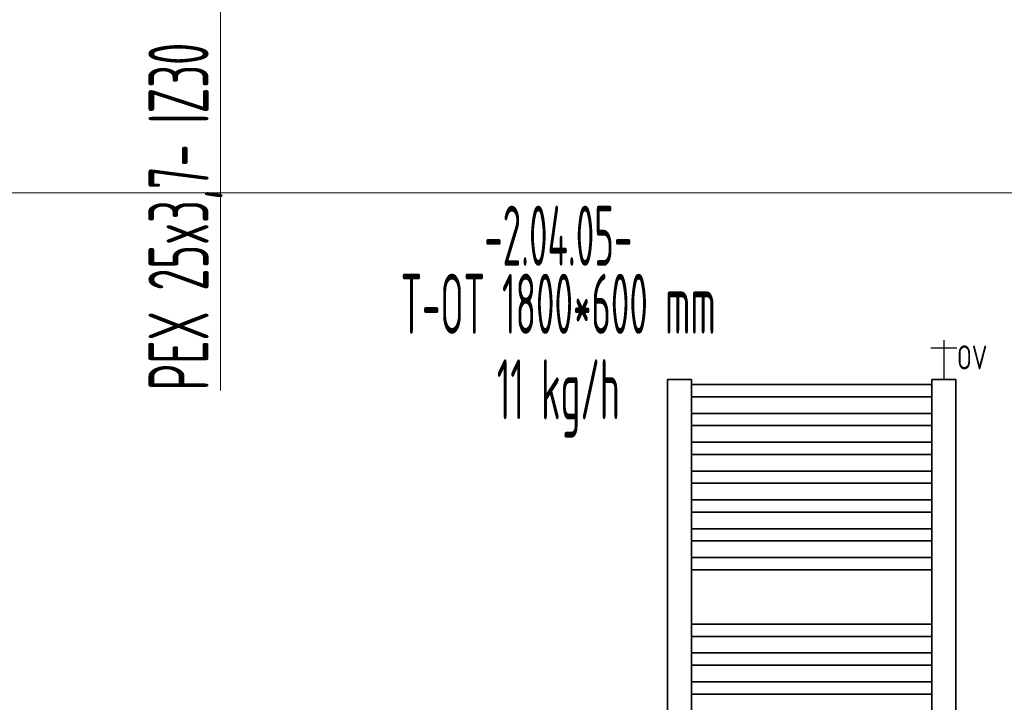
# Model space of a CAD drawing. Header units: millimetres. Extents: x 1279 to 58476, y -6899 to 74987.
# Tile 116 of 157: x 30302 to 32350, y -2389 to -969. Entities that reach past the tile are written whole.
import ezdxf
from ezdxf.enums import TextEntityAlignment as Align

# ---------------------------------------------------------------- set-up
doc = ezdxf.new("R2010")
doc.units = ezdxf.units.MM
doc.linetypes.add('phl_thick', pattern=[0])
doc.linetypes.add('VERDECKT', pattern=[9.525, 6.35, -3.175])
for name, color, linetype, lineweight in [('JS_VYT_POPIS - OBECNĚ', 7, 'Continuous', 5), ('UT_KOTY - DIMENZE', 7, 'Continuous', 5), ('UT_SCHÉMA_POPIS', 7, 'VERDECKT', 5), ('UT_SCHÉMA_SYMBOLY', 7, 'Continuous', 25), ('UT_ZAŘÍZENÍ - OT', 3, 'Continuous', 35), ('VZT_50 POPIS - OBECNE', 7, 'Continuous', 5)]:
    doc.layers.add(name, color=color, linetype=linetype, lineweight=lineweight)
doc.styles.add('ISO 2.5', font='isocp.shx', dxfattribs={"width": 0.8, "height": 2.5})
doc.styles.add('ISOCP 2.5', font='isocp.shx', dxfattribs={"width": 0.6, "height": 2.5})
doc.styles.add('VZT_POPIS', font='isocp.shx', dxfattribs={"width": 0.6, "height": 125})

msp = doc.modelspace()

# ---------------------------------------------------------------- linework, layer by layer
at = {"layer": 'UT_KOTY - DIMENZE'}
for points in [[(30720.1, -688.9), (30720.1, -968.7)], [(30720.1, -784.8), (30720.1, -968.7)], [(30720.1, -1740), (30720.1, -968.7)]]:
    msp.add_lwpolyline(points, dxfattribs=at)
at = {"layer": 'UT_SCHÉMA_SYMBOLY'}
for p, q in [((32224.4, -1635.6), (32224.4, -1717.5)), ((32197.4, -1651.6), (32251.4, -1651.6))]:
    msp.add_line(p, q, dxfattribs=at)
at = {"layer": 'UT_ZAŘÍZENÍ - OT', "linetype": 'Continuous'}
for p, q in [((31699.4, -1717.5), (31649.4, -1717.5)), ((31649.4, -1717.5), (31649.4, -3537.5)), ((31699.4, -3537.5), (31699.4, -1717.5)), ((32249.4, -1717.5), (32199.4, -1717.5)), ((32199.4, -1717.5), (32199.4, -3537.5)), ((32249.4, -3537.5), (32249.4, -1717.5)), ((31699.4, -1727.8), (32199.4, -1727.8)), ((31699.4, -1727.8), (32199.4, -1727.8)), ((31699.4, -1727.8), (32199.4, -1727.8)), ((31699.4, -1727.8), (32199.4, -1727.8)), ((31699.4, -1727.8), (32199.4, -1727.8)), ((31699.4, -1727.8), (32199.4, -1727.8)), ((31699.4, -1727.8), (32199.4, -1727.8)), ((31699.4, -1727.8), (32199.4, -1727.8)), ((31699.4, -1727.8), (32199.4, -1727.8)), ((31699.4, -1727.8), (32199.4, -1727.8)), ((31699.4, -1727.8), (32199.4, -1727.8)), ((31699.4, -1727.8), (32199.4, -1727.8)), ((31699.4, -1727.8), (32199.4, -1727.8)), ((31699.4, -1727.8), (32199.4, -1727.8)), ((31699.4, -1727.8), (32199.4, -1727.8)), ((31699.4, -1727.8), (32199.4, -1727.8)), ((31699.4, -1727.8), (32199.4, -1727.8)), ((31699.4, -1727.8), (32199.4, -1727.8)), ((31699.4, -1727.8), (32199.4, -1727.8)), ((31699.4, -1727.8), (32199.4, -1727.8)), ((31699.4, -1727.8), (32199.4, -1727.8)), ((31699.4, -1727.8), (32199.4, -1727.8)), ((31699.4, -1727.8), (32199.4, -1727.8)), ((31699.4, -1727.8), (32199.4, -1727.8)), ((31699.4, -1727.8), (32199.4, -1727.8)), ((31699.4, -1727.8), (32199.4, -1727.8)), ((31699.4, -1727.8), (32199.4, -1727.8)), ((31699.4, -1727.8), (32199.4, -1727.8)), ((31699.4, -1727.8), (32199.4, -1727.8)), ((31699.4, -1727.8), (32199.4, -1727.8)), ((31699.4, -1727.8), (32199.4, -1727.8)), ((31699.4, -1727.8), (32199.4, -1727.8)), ((31699.4, -1727.8), (32199.4, -1727.8)), ((31699.4, -1727.8), (32199.4, -1727.8)), ((31699.4, -1753.2), (32199.4, -1753.2)), ((31699.4, -1753.2), (32199.4, -1753.2)), ((31699.4, -1753.2), (32199.4, -1753.2)), ((31699.4, -1753.2), (32199.4, -1753.2)), ((31699.4, -1753.2), (32199.4, -1753.2)), ((31699.4, -1753.2), (32199.4, -1753.2)), ((31699.4, -1753.2), (32199.4, -1753.2)), ((31699.4, -1753.2), (32199.4, -1753.2)), ((31699.4, -1753.2), (32199.4, -1753.2)), ((31699.4, -1753.2), (32199.4, -1753.2)), ((31699.4, -1753.2), (32199.4, -1753.2)), ((31699.4, -1753.2), (32199.4, -1753.2)), ((31699.4, -1753.2), (32199.4, -1753.2)), ((31699.4, -1753.2), (32199.4, -1753.2)), ((31699.4, -1753.2), (32199.4, -1753.2)), ((31699.4, -1753.2), (32199.4, -1753.2)), ((31699.4, -1753.2), (32199.4, -1753.2)), ((31699.4, -1753.2), (32199.4, -1753.2)), ((31699.4, -1753.2), (32199.4, -1753.2)), ((31699.4, -1753.2), (32199.4, -1753.2)), ((31699.4, -1753.2), (32199.4, -1753.2)), ((31699.4, -1753.2), (32199.4, -1753.2)), ((31699.4, -1753.2), (32199.4, -1753.2)), ((31699.4, -1753.2), (32199.4, -1753.2)), ((31699.4, -1753.2), (32199.4, -1753.2)), ((31699.4, -1753.2), (32199.4, -1753.2)), ((31699.4, -1753.2), (32199.4, -1753.2)), ((31699.4, -1753.2), (32199.4, -1753.2)), ((31699.4, -1753.2), (32199.4, -1753.2)), ((31699.4, -1753.2), (32199.4, -1753.2)), ((31699.4, -1753.2), (32199.4, -1753.2)), ((31699.4, -1753.2), (32199.4, -1753.2)), ((31699.4, -1753.2), (32199.4, -1753.2)), ((31699.4, -1753.2), (32199.4, -1753.2)), ((31699.4, -1787.8), (32199.4, -1787.8)), ((31699.4, -1787.8), (32199.4, -1787.8)), ((31699.4, -1787.8), (32199.4, -1787.8)), ((31699.4, -1787.8), (32199.4, -1787.8)), ((31699.4, -1787.8), (32199.4, -1787.8)), ((31699.4, -1787.8), (32199.4, -1787.8)), ((31699.4, -1787.8), (32199.4, -1787.8)), ((31699.4, -1787.8), (32199.4, -1787.8)), ((31699.4, -1787.8), (32199.4, -1787.8)), ((31699.4, -1787.8), (32199.4, -1787.8)), ((31699.4, -1787.8), (32199.4, -1787.8)), ((31699.4, -1787.8), (32199.4, -1787.8)), ((31699.4, -1787.8), (32199.4, -1787.8)), ((31699.4, -1787.8), (32199.4, -1787.8)), ((31699.4, -1787.8), (32199.4, -1787.8)), ((31699.4, -1787.8), (32199.4, -1787.8)), ((31699.4, -1787.8), (32199.4, -1787.8)), ((31699.4, -1787.8), (32199.4, -1787.8)), ((31699.4, -1787.8), (32199.4, -1787.8)), ((31699.4, -1787.8), (32199.4, -1787.8)), ((31699.4, -1787.8), (32199.4, -1787.8)), ((31699.4, -1787.8), (32199.4, -1787.8)), ((31699.4, -1787.8), (32199.4, -1787.8)), ((31699.4, -1787.8), (32199.4, -1787.8)), ((31699.4, -1787.8), (32199.4, -1787.8)), ((31699.4, -1787.8), (32199.4, -1787.8)), ((31699.4, -1787.8), (32199.4, -1787.8)), ((31699.4, -1787.8), (32199.4, -1787.8)), ((31699.4, -1787.8), (32199.4, -1787.8)), ((31699.4, -1787.8), (32199.4, -1787.8)), ((31699.4, -1787.8), (32199.4, -1787.8)), ((31699.4, -1787.8), (32199.4, -1787.8)), ((31699.4, -1787.8), (32199.4, -1787.8)), ((31699.4, -1787.8), (32199.4, -1787.8)), ((31699.4, -1813.2), (32199.4, -1813.2)), ((31699.4, -1813.2), (32199.4, -1813.2)), ((31699.4, -1813.2), (32199.4, -1813.2)), ((31699.4, -1813.2), (32199.4, -1813.2)), ((31699.4, -1813.2), (32199.4, -1813.2)), ((31699.4, -1813.2), (32199.4, -1813.2)), ((31699.4, -1813.2), (32199.4, -1813.2)), ((31699.4, -1813.2), (32199.4, -1813.2)), ((31699.4, -1813.2), (32199.4, -1813.2)), ((31699.4, -1813.2), (32199.4, -1813.2)), ((31699.4, -1813.2), (32199.4, -1813.2)), ((31699.4, -1813.2), (32199.4, -1813.2)), ((31699.4, -1813.2), (32199.4, -1813.2)), ((31699.4, -1813.2), (32199.4, -1813.2)), ((31699.4, -1813.2), (32199.4, -1813.2)), ((31699.4, -1813.2), (32199.4, -1813.2)), ((31699.4, -1813.2), (32199.4, -1813.2)), ((31699.4, -1813.2), (32199.4, -1813.2)), ((31699.4, -1813.2), (32199.4, -1813.2)), ((31699.4, -1813.2), (32199.4, -1813.2)), ((31699.4, -1813.2), (32199.4, -1813.2)), ((31699.4, -1813.2), (32199.4, -1813.2)), ((31699.4, -1813.2), (32199.4, -1813.2)), ((31699.4, -1813.2), (32199.4, -1813.2)), ((31699.4, -1813.2), (32199.4, -1813.2)), ((31699.4, -1813.2), (32199.4, -1813.2)), ((31699.4, -1813.2), (32199.4, -1813.2)), ((31699.4, -1813.2), (32199.4, -1813.2)), ((31699.4, -1813.2), (32199.4, -1813.2)), ((31699.4, -1813.2), (32199.4, -1813.2)), ((31699.4, -1813.2), (32199.4, -1813.2)), ((31699.4, -1813.2), (32199.4, -1813.2)), ((31699.4, -1813.2), (32199.4, -1813.2)), ((31699.4, -1813.2), (32199.4, -1813.2)), ((31699.4, -1847.8), (32199.4, -1847.8)), ((31699.4, -1847.8), (32199.4, -1847.8)), ((31699.4, -1847.8), (32199.4, -1847.8)), ((31699.4, -1847.8), (32199.4, -1847.8)), ((31699.4, -1847.8), (32199.4, -1847.8)), ((31699.4, -1847.8), (32199.4, -1847.8)), ((31699.4, -1847.8), (32199.4, -1847.8)), ((31699.4, -1847.8), (32199.4, -1847.8)), ((31699.4, -1847.8), (32199.4, -1847.8)), ((31699.4, -1847.8), (32199.4, -1847.8)), ((31699.4, -1847.8), (32199.4, -1847.8)), ((31699.4, -1847.8), (32199.4, -1847.8)), ((31699.4, -1847.8), (32199.4, -1847.8)), ((31699.4, -1847.8), (32199.4, -1847.8)), ((31699.4, -1847.8), (32199.4, -1847.8)), ((31699.4, -1847.8), (32199.4, -1847.8)), ((31699.4, -1847.8), (32199.4, -1847.8)), ((31699.4, -1847.8), (32199.4, -1847.8)), ((31699.4, -1847.8), (32199.4, -1847.8)), ((31699.4, -1847.8), (32199.4, -1847.8)), ((31699.4, -1847.8), (32199.4, -1847.8)), ((31699.4, -1847.8), (32199.4, -1847.8)), ((31699.4, -1847.8), (32199.4, -1847.8)), ((31699.4, -1847.8), (32199.4, -1847.8)), ((31699.4, -1847.8), (32199.4, -1847.8)), ((31699.4, -1847.8), (32199.4, -1847.8)), ((31699.4, -1847.8), (32199.4, -1847.8)), ((31699.4, -1847.8), (32199.4, -1847.8)), ((31699.4, -1847.8), (32199.4, -1847.8)), ((31699.4, -1847.8), (32199.4, -1847.8)), ((31699.4, -1847.8), (32199.4, -1847.8)), ((31699.4, -1847.8), (32199.4, -1847.8)), ((31699.4, -1847.8), (32199.4, -1847.8)), ((31699.4, -1847.8), (32199.4, -1847.8)), ((31699.4, -1873.2), (32199.4, -1873.2)), ((31699.4, -1873.2), (32199.4, -1873.2)), ((31699.4, -1873.2), (32199.4, -1873.2)), ((31699.4, -1873.2), (32199.4, -1873.2)), ((31699.4, -1873.2), (32199.4, -1873.2)), ((31699.4, -1873.2), (32199.4, -1873.2)), ((31699.4, -1873.2), (32199.4, -1873.2)), ((31699.4, -1873.2), (32199.4, -1873.2)), ((31699.4, -1873.2), (32199.4, -1873.2)), ((31699.4, -1873.2), (32199.4, -1873.2)), ((31699.4, -1873.2), (32199.4, -1873.2)), ((31699.4, -1873.2), (32199.4, -1873.2)), ((31699.4, -1873.2), (32199.4, -1873.2)), ((31699.4, -1873.2), (32199.4, -1873.2)), ((31699.4, -1873.2), (32199.4, -1873.2)), ((31699.4, -1873.2), (32199.4, -1873.2)), ((31699.4, -1873.2), (32199.4, -1873.2)), ((31699.4, -1873.2), (32199.4, -1873.2)), ((31699.4, -1873.2), (32199.4, -1873.2)), ((31699.4, -1873.2), (32199.4, -1873.2)), ((31699.4, -1873.2), (32199.4, -1873.2)), ((31699.4, -1873.2), (32199.4, -1873.2)), ((31699.4, -1873.2), (32199.4, -1873.2)), ((31699.4, -1873.2), (32199.4, -1873.2)), ((31699.4, -1873.2), (32199.4, -1873.2)), ((31699.4, -1873.2), (32199.4, -1873.2)), ((31699.4, -1873.2), (32199.4, -1873.2)), ((31699.4, -1873.2), (32199.4, -1873.2)), ((31699.4, -1873.2), (32199.4, -1873.2)), ((31699.4, -1873.2), (32199.4, -1873.2)), ((31699.4, -1873.2), (32199.4, -1873.2)), ((31699.4, -1873.2), (32199.4, -1873.2)), ((31699.4, -1873.2), (32199.4, -1873.2)), ((31699.4, -1873.2), (32199.4, -1873.2)), ((31699.4, -1907.8), (32199.4, -1907.8)), ((31699.4, -1907.8), (32199.4, -1907.8)), ((31699.4, -1907.8), (32199.4, -1907.8)), ((31699.4, -1907.8), (32199.4, -1907.8)), ((31699.4, -1907.8), (32199.4, -1907.8)), ((31699.4, -1907.8), (32199.4, -1907.8)), ((31699.4, -1907.8), (32199.4, -1907.8)), ((31699.4, -1907.8), (32199.4, -1907.8)), ((31699.4, -1907.8), (32199.4, -1907.8)), ((31699.4, -1907.8), (32199.4, -1907.8)), ((31699.4, -1907.8), (32199.4, -1907.8)), ((31699.4, -1907.8), (32199.4, -1907.8)), ((31699.4, -1907.8), (32199.4, -1907.8)), ((31699.4, -1907.8), (32199.4, -1907.8)), ((31699.4, -1907.8), (32199.4, -1907.8)), ((31699.4, -1907.8), (32199.4, -1907.8)), ((31699.4, -1907.8), (32199.4, -1907.8)), ((31699.4, -1907.8), (32199.4, -1907.8)), ((31699.4, -1907.8), (32199.4, -1907.8)), ((31699.4, -1907.8), (32199.4, -1907.8)), ((31699.4, -1907.8), (32199.4, -1907.8)), ((31699.4, -1907.8), (32199.4, -1907.8)), ((31699.4, -1907.8), (32199.4, -1907.8)), ((31699.4, -1907.8), (32199.4, -1907.8)), ((31699.4, -1907.8), (32199.4, -1907.8)), ((31699.4, -1907.8), (32199.4, -1907.8)), ((31699.4, -1907.8), (32199.4, -1907.8)), ((31699.4, -1907.8), (32199.4, -1907.8)), ((31699.4, -1907.8), (32199.4, -1907.8)), ((31699.4, -1907.8), (32199.4, -1907.8)), ((31699.4, -1907.8), (32199.4, -1907.8)), ((31699.4, -1907.8), (32199.4, -1907.8)), ((31699.4, -1907.8), (32199.4, -1907.8)), ((31699.4, -1907.8), (32199.4, -1907.8)), ((31699.4, -1933.2), (32199.4, -1933.2)), ((31699.4, -1933.2), (32199.4, -1933.2)), ((31699.4, -1933.2), (32199.4, -1933.2)), ((31699.4, -1933.2), (32199.4, -1933.2)), ((31699.4, -1933.2), (32199.4, -1933.2)), ((31699.4, -1933.2), (32199.4, -1933.2)), ((31699.4, -1933.2), (32199.4, -1933.2)), ((31699.4, -1933.2), (32199.4, -1933.2)), ((31699.4, -1933.2), (32199.4, -1933.2)), ((31699.4, -1933.2), (32199.4, -1933.2)), ((31699.4, -1933.2), (32199.4, -1933.2)), ((31699.4, -1933.2), (32199.4, -1933.2)), ((31699.4, -1933.2), (32199.4, -1933.2)), ((31699.4, -1933.2), (32199.4, -1933.2)), ((31699.4, -1933.2), (32199.4, -1933.2)), ((31699.4, -1933.2), (32199.4, -1933.2)), ((31699.4, -1933.2), (32199.4, -1933.2)), ((31699.4, -1933.2), (32199.4, -1933.2)), ((31699.4, -1933.2), (32199.4, -1933.2)), ((31699.4, -1933.2), (32199.4, -1933.2)), ((31699.4, -1933.2), (32199.4, -1933.2)), ((31699.4, -1933.2), (32199.4, -1933.2)), ((31699.4, -1933.2), (32199.4, -1933.2)), ((31699.4, -1933.2), (32199.4, -1933.2)), ((31699.4, -1933.2), (32199.4, -1933.2)), ((31699.4, -1933.2), (32199.4, -1933.2)), ((31699.4, -1933.2), (32199.4, -1933.2)), ((31699.4, -1933.2), (32199.4, -1933.2)), ((31699.4, -1933.2), (32199.4, -1933.2)), ((31699.4, -1933.2), (32199.4, -1933.2)), ((31699.4, -1933.2), (32199.4, -1933.2)), ((31699.4, -1933.2), (32199.4, -1933.2)), ((31699.4, -1933.2), (32199.4, -1933.2)), ((31699.4, -1933.2), (32199.4, -1933.2)), ((31699.4, -1967.8), (32199.4, -1967.8)), ((31699.4, -1967.8), (32199.4, -1967.8)), ((31699.4, -1967.8), (32199.4, -1967.8)), ((31699.4, -1967.8), (32199.4, -1967.8)), ((31699.4, -1967.8), (32199.4, -1967.8)), ((31699.4, -1967.8), (32199.4, -1967.8)), ((31699.4, -1967.8), (32199.4, -1967.8)), ((31699.4, -1967.8), (32199.4, -1967.8)), ((31699.4, -1967.8), (32199.4, -1967.8)), ((31699.4, -1967.8), (32199.4, -1967.8)), ((31699.4, -1967.8), (32199.4, -1967.8)), ((31699.4, -1967.8), (32199.4, -1967.8)), ((31699.4, -1967.8), (32199.4, -1967.8)), ((31699.4, -1967.8), (32199.4, -1967.8)), ((31699.4, -1967.8), (32199.4, -1967.8)), ((31699.4, -1967.8), (32199.4, -1967.8)), ((31699.4, -1967.8), (32199.4, -1967.8)), ((31699.4, -1967.8), (32199.4, -1967.8)), ((31699.4, -1967.8), (32199.4, -1967.8)), ((31699.4, -1967.8), (32199.4, -1967.8)), ((31699.4, -1967.8), (32199.4, -1967.8)), ((31699.4, -1967.8), (32199.4, -1967.8)), ((31699.4, -1967.8), (32199.4, -1967.8)), ((31699.4, -1967.8), (32199.4, -1967.8)), ((31699.4, -1967.8), (32199.4, -1967.8)), ((31699.4, -1967.8), (32199.4, -1967.8)), ((31699.4, -1967.8), (32199.4, -1967.8)), ((31699.4, -1967.8), (32199.4, -1967.8)), ((31699.4, -1967.8), (32199.4, -1967.8)), ((31699.4, -1967.8), (32199.4, -1967.8)), ((31699.4, -1967.8), (32199.4, -1967.8)), ((31699.4, -1967.8), (32199.4, -1967.8)), ((31699.4, -1967.8), (32199.4, -1967.8)), ((31699.4, -1967.8), (32199.4, -1967.8)), ((31699.4, -1993.2), (32199.4, -1993.2)), ((31699.4, -1993.2), (32199.4, -1993.2)), ((31699.4, -1993.2), (32199.4, -1993.2)), ((31699.4, -1993.2), (32199.4, -1993.2)), ((31699.4, -1993.2), (32199.4, -1993.2)), ((31699.4, -1993.2), (32199.4, -1993.2)), ((31699.4, -1993.2), (32199.4, -1993.2)), ((31699.4, -1993.2), (32199.4, -1993.2)), ((31699.4, -1993.2), (32199.4, -1993.2)), ((31699.4, -1993.2), (32199.4, -1993.2)), ((31699.4, -1993.2), (32199.4, -1993.2)), ((31699.4, -1993.2), (32199.4, -1993.2)), ((31699.4, -1993.2), (32199.4, -1993.2)), ((31699.4, -1993.2), (32199.4, -1993.2)), ((31699.4, -1993.2), (32199.4, -1993.2)), ((31699.4, -1993.2), (32199.4, -1993.2)), ((31699.4, -1993.2), (32199.4, -1993.2)), ((31699.4, -1993.2), (32199.4, -1993.2)), ((31699.4, -1993.2), (32199.4, -1993.2)), ((31699.4, -1993.2), (32199.4, -1993.2)), ((31699.4, -1993.2), (32199.4, -1993.2)), ((31699.4, -1993.2), (32199.4, -1993.2)), ((31699.4, -1993.2), (32199.4, -1993.2)), ((31699.4, -1993.2), (32199.4, -1993.2)), ((31699.4, -1993.2), (32199.4, -1993.2)), ((31699.4, -1993.2), (32199.4, -1993.2)), ((31699.4, -1993.2), (32199.4, -1993.2)), ((31699.4, -1993.2), (32199.4, -1993.2)), ((31699.4, -1993.2), (32199.4, -1993.2)), ((31699.4, -1993.2), (32199.4, -1993.2)), ((31699.4, -1993.2), (32199.4, -1993.2)), ((31699.4, -1993.2), (32199.4, -1993.2)), ((31699.4, -1993.2), (32199.4, -1993.2)), ((31699.4, -1993.2), (32199.4, -1993.2)), ((31699.4, -2027.8), (32199.4, -2027.8)), ((31699.4, -2027.8), (32199.4, -2027.8)), ((31699.4, -2027.8), (32199.4, -2027.8)), ((31699.4, -2027.8), (32199.4, -2027.8)), ((31699.4, -2027.8), (32199.4, -2027.8)), ((31699.4, -2027.8), (32199.4, -2027.8)), ((31699.4, -2027.8), (32199.4, -2027.8)), ((31699.4, -2027.8), (32199.4, -2027.8)), ((31699.4, -2027.8), (32199.4, -2027.8)), ((31699.4, -2027.8), (32199.4, -2027.8)), ((31699.4, -2027.8), (32199.4, -2027.8)), ((31699.4, -2027.8), (32199.4, -2027.8)), ((31699.4, -2027.8), (32199.4, -2027.8)), ((31699.4, -2027.8), (32199.4, -2027.8)), ((31699.4, -2027.8), (32199.4, -2027.8)), ((31699.4, -2027.8), (32199.4, -2027.8)), ((31699.4, -2027.8), (32199.4, -2027.8)), ((31699.4, -2027.8), (32199.4, -2027.8)), ((31699.4, -2027.8), (32199.4, -2027.8)), ((31699.4, -2027.8), (32199.4, -2027.8)), ((31699.4, -2027.8), (32199.4, -2027.8)), ((31699.4, -2027.8), (32199.4, -2027.8)), ((31699.4, -2027.8), (32199.4, -2027.8)), ((31699.4, -2027.8), (32199.4, -2027.8)), ((31699.4, -2027.8), (32199.4, -2027.8)), ((31699.4, -2027.8), (32199.4, -2027.8)), ((31699.4, -2027.8), (32199.4, -2027.8)), ((31699.4, -2027.8), (32199.4, -2027.8)), ((31699.4, -2027.8), (32199.4, -2027.8)), ((31699.4, -2027.8), (32199.4, -2027.8)), ((31699.4, -2027.8), (32199.4, -2027.8)), ((31699.4, -2027.8), (32199.4, -2027.8)), ((31699.4, -2027.8), (32199.4, -2027.8)), ((31699.4, -2027.8), (32199.4, -2027.8)), ((31699.4, -2053.2), (32199.4, -2053.2)), ((31699.4, -2053.2), (32199.4, -2053.2)), ((31699.4, -2053.2), (32199.4, -2053.2)), ((31699.4, -2053.2), (32199.4, -2053.2)), ((31699.4, -2053.2), (32199.4, -2053.2)), ((31699.4, -2053.2), (32199.4, -2053.2)), ((31699.4, -2053.2), (32199.4, -2053.2)), ((31699.4, -2053.2), (32199.4, -2053.2)), ((31699.4, -2053.2), (32199.4, -2053.2)), ((31699.4, -2053.2), (32199.4, -2053.2)), ((31699.4, -2053.2), (32199.4, -2053.2)), ((31699.4, -2053.2), (32199.4, -2053.2)), ((31699.4, -2053.2), (32199.4, -2053.2)), ((31699.4, -2053.2), (32199.4, -2053.2)), ((31699.4, -2053.2), (32199.4, -2053.2)), ((31699.4, -2053.2), (32199.4, -2053.2)), ((31699.4, -2053.2), (32199.4, -2053.2)), ((31699.4, -2053.2), (32199.4, -2053.2)), ((31699.4, -2053.2), (32199.4, -2053.2)), ((31699.4, -2053.2), (32199.4, -2053.2)), ((31699.4, -2053.2), (32199.4, -2053.2)), ((31699.4, -2053.2), (32199.4, -2053.2)), ((31699.4, -2053.2), (32199.4, -2053.2)), ((31699.4, -2053.2), (32199.4, -2053.2)), ((31699.4, -2053.2), (32199.4, -2053.2)), ((31699.4, -2053.2), (32199.4, -2053.2)), ((31699.4, -2053.2), (32199.4, -2053.2)), ((31699.4, -2053.2), (32199.4, -2053.2)), ((31699.4, -2053.2), (32199.4, -2053.2)), ((31699.4, -2053.2), (32199.4, -2053.2)), ((31699.4, -2053.2), (32199.4, -2053.2)), ((31699.4, -2053.2), (32199.4, -2053.2)), ((31699.4, -2053.2), (32199.4, -2053.2)), ((31699.4, -2053.2), (32199.4, -2053.2)), ((31699.4, -2087.8), (32199.4, -2087.8)), ((31699.4, -2087.8), (32199.4, -2087.8)), ((31699.4, -2087.8), (32199.4, -2087.8)), ((31699.4, -2087.8), (32199.4, -2087.8)), ((31699.4, -2087.8), (32199.4, -2087.8)), ((31699.4, -2087.8), (32199.4, -2087.8)), ((31699.4, -2087.8), (32199.4, -2087.8)), ((31699.4, -2087.8), (32199.4, -2087.8)), ((31699.4, -2087.8), (32199.4, -2087.8)), ((31699.4, -2087.8), (32199.4, -2087.8)), ((31699.4, -2087.8), (32199.4, -2087.8)), ((31699.4, -2087.8), (32199.4, -2087.8)), ((31699.4, -2087.8), (32199.4, -2087.8)), ((31699.4, -2087.8), (32199.4, -2087.8)), ((31699.4, -2087.8), (32199.4, -2087.8)), ((31699.4, -2087.8), (32199.4, -2087.8)), ((31699.4, -2087.8), (32199.4, -2087.8)), ((31699.4, -2087.8), (32199.4, -2087.8)), ((31699.4, -2087.8), (32199.4, -2087.8)), ((31699.4, -2087.8), (32199.4, -2087.8)), ((31699.4, -2087.8), (32199.4, -2087.8)), ((31699.4, -2087.8), (32199.4, -2087.8)), ((31699.4, -2087.8), (32199.4, -2087.8)), ((31699.4, -2087.8), (32199.4, -2087.8)), ((31699.4, -2087.8), (32199.4, -2087.8)), ((31699.4, -2087.8), (32199.4, -2087.8)), ((31699.4, -2087.8), (32199.4, -2087.8)), ((31699.4, -2087.8), (32199.4, -2087.8)), ((31699.4, -2087.8), (32199.4, -2087.8)), ((31699.4, -2087.8), (32199.4, -2087.8)), ((31699.4, -2087.8), (32199.4, -2087.8)), ((31699.4, -2087.8), (32199.4, -2087.8)), ((31699.4, -2087.8), (32199.4, -2087.8)), ((31699.4, -2087.8), (32199.4, -2087.8)), ((31699.4, -2113.2), (32199.4, -2113.2)), ((31699.4, -2113.2), (32199.4, -2113.2)), ((31699.4, -2113.2), (32199.4, -2113.2)), ((31699.4, -2113.2), (32199.4, -2113.2)), ((31699.4, -2113.2), (32199.4, -2113.2)), ((31699.4, -2113.2), (32199.4, -2113.2)), ((31699.4, -2113.2), (32199.4, -2113.2)), ((31699.4, -2113.2), (32199.4, -2113.2)), ((31699.4, -2113.2), (32199.4, -2113.2)), ((31699.4, -2113.2), (32199.4, -2113.2)), ((31699.4, -2113.2), (32199.4, -2113.2)), ((31699.4, -2113.2), (32199.4, -2113.2)), ((31699.4, -2113.2), (32199.4, -2113.2)), ((31699.4, -2113.2), (32199.4, -2113.2)), ((31699.4, -2113.2), (32199.4, -2113.2)), ((31699.4, -2113.2), (32199.4, -2113.2)), ((31699.4, -2113.2), (32199.4, -2113.2)), ((31699.4, -2113.2), (32199.4, -2113.2)), ((31699.4, -2113.2), (32199.4, -2113.2)), ((31699.4, -2113.2), (32199.4, -2113.2)), ((31699.4, -2113.2), (32199.4, -2113.2)), ((31699.4, -2113.2), (32199.4, -2113.2)), ((31699.4, -2113.2), (32199.4, -2113.2)), ((31699.4, -2113.2), (32199.4, -2113.2)), ((31699.4, -2113.2), (32199.4, -2113.2)), ((31699.4, -2113.2), (32199.4, -2113.2)), ((31699.4, -2113.2), (32199.4, -2113.2)), ((31699.4, -2113.2), (32199.4, -2113.2)), ((31699.4, -2113.2), (32199.4, -2113.2)), ((31699.4, -2113.2), (32199.4, -2113.2)), ((31699.4, -2113.2), (32199.4, -2113.2)), ((31699.4, -2113.2), (32199.4, -2113.2)), ((31699.4, -2113.2), (32199.4, -2113.2)), ((31699.4, -2113.2), (32199.4, -2113.2)), ((31699.4, -2226.3), (32199.4, -2226.3)), ((31699.4, -2226.3), (32199.4, -2226.3)), ((31699.4, -2226.3), (32199.4, -2226.3)), ((31699.4, -2226.3), (32199.4, -2226.3)), ((31699.4, -2226.3), (32199.4, -2226.3)), ((31699.4, -2226.3), (32199.4, -2226.3)), ((31699.4, -2226.3), (32199.4, -2226.3)), ((31699.4, -2226.3), (32199.4, -2226.3)), ((31699.4, -2226.3), (32199.4, -2226.3)), ((31699.4, -2226.3), (32199.4, -2226.3)), ((31699.4, -2226.3), (32199.4, -2226.3)), ((31699.4, -2226.3), (32199.4, -2226.3)), ((31699.4, -2226.3), (32199.4, -2226.3)), ((31699.4, -2226.3), (32199.4, -2226.3)), ((31699.4, -2226.3), (32199.4, -2226.3)), ((31699.4, -2226.3), (32199.4, -2226.3)), ((31699.4, -2226.3), (32199.4, -2226.3)), ((31699.4, -2226.3), (32199.4, -2226.3)), ((31699.4, -2226.3), (32199.4, -2226.3)), ((31699.4, -2226.3), (32199.4, -2226.3)), ((31699.4, -2226.3), (32199.4, -2226.3)), ((31699.4, -2226.3), (32199.4, -2226.3)), ((31699.4, -2226.3), (32199.4, -2226.3)), ((31699.4, -2226.3), (32199.4, -2226.3)), ((31699.4, -2226.3), (32199.4, -2226.3)), ((31699.4, -2226.3), (32199.4, -2226.3)), ((31699.4, -2226.3), (32199.4, -2226.3)), ((31699.4, -2226.3), (32199.4, -2226.3)), ((31699.4, -2226.3), (32199.4, -2226.3)), ((31699.4, -2226.3), (32199.4, -2226.3)), ((31699.4, -2226.3), (32199.4, -2226.3)), ((31699.4, -2226.3), (32199.4, -2226.3)), ((31699.4, -2226.3), (32199.4, -2226.3)), ((31699.4, -2226.3), (32199.4, -2226.3)), ((31699.4, -2251.8), (32199.4, -2251.8)), ((31699.4, -2251.8), (32199.4, -2251.8)), ((31699.4, -2251.8), (32199.4, -2251.8)), ((31699.4, -2251.8), (32199.4, -2251.8)), ((31699.4, -2251.8), (32199.4, -2251.8)), ((31699.4, -2251.8), (32199.4, -2251.8)), ((31699.4, -2251.8), (32199.4, -2251.8)), ((31699.4, -2251.8), (32199.4, -2251.8)), ((31699.4, -2251.8), (32199.4, -2251.8)), ((31699.4, -2251.8), (32199.4, -2251.8)), ((31699.4, -2251.8), (32199.4, -2251.8)), ((31699.4, -2251.8), (32199.4, -2251.8)), ((31699.4, -2251.8), (32199.4, -2251.8)), ((31699.4, -2251.8), (32199.4, -2251.8)), ((31699.4, -2251.8), (32199.4, -2251.8)), ((31699.4, -2251.8), (32199.4, -2251.8)), ((31699.4, -2251.8), (32199.4, -2251.8)), ((31699.4, -2251.8), (32199.4, -2251.8)), ((31699.4, -2251.8), (32199.4, -2251.8)), ((31699.4, -2251.8), (32199.4, -2251.8)), ((31699.4, -2251.8), (32199.4, -2251.8)), ((31699.4, -2251.8), (32199.4, -2251.8)), ((31699.4, -2251.8), (32199.4, -2251.8)), ((31699.4, -2251.8), (32199.4, -2251.8)), ((31699.4, -2251.8), (32199.4, -2251.8)), ((31699.4, -2251.8), (32199.4, -2251.8)), ((31699.4, -2251.8), (32199.4, -2251.8)), ((31699.4, -2251.8), (32199.4, -2251.8)), ((31699.4, -2251.8), (32199.4, -2251.8)), ((31699.4, -2251.8), (32199.4, -2251.8)), ((31699.4, -2251.8), (32199.4, -2251.8)), ((31699.4, -2251.8), (32199.4, -2251.8)), ((31699.4, -2251.8), (32199.4, -2251.8)), ((31699.4, -2251.8), (32199.4, -2251.8)), ((31699.4, -2286.3), (32199.4, -2286.3)), ((31699.4, -2286.3), (32199.4, -2286.3)), ((31699.4, -2286.3), (32199.4, -2286.3)), ((31699.4, -2286.3), (32199.4, -2286.3)), ((31699.4, -2286.3), (32199.4, -2286.3)), ((31699.4, -2286.3), (32199.4, -2286.3)), ((31699.4, -2286.3), (32199.4, -2286.3)), ((31699.4, -2286.3), (32199.4, -2286.3)), ((31699.4, -2286.3), (32199.4, -2286.3)), ((31699.4, -2286.3), (32199.4, -2286.3)), ((31699.4, -2286.3), (32199.4, -2286.3)), ((31699.4, -2286.3), (32199.4, -2286.3)), ((31699.4, -2286.3), (32199.4, -2286.3)), ((31699.4, -2286.3), (32199.4, -2286.3)), ((31699.4, -2286.3), (32199.4, -2286.3)), ((31699.4, -2286.3), (32199.4, -2286.3)), ((31699.4, -2286.3), (32199.4, -2286.3)), ((31699.4, -2286.3), (32199.4, -2286.3)), ((31699.4, -2286.3), (32199.4, -2286.3)), ((31699.4, -2286.3), (32199.4, -2286.3)), ((31699.4, -2286.3), (32199.4, -2286.3)), ((31699.4, -2286.3), (32199.4, -2286.3)), ((31699.4, -2286.3), (32199.4, -2286.3)), ((31699.4, -2286.3), (32199.4, -2286.3)), ((31699.4, -2286.3), (32199.4, -2286.3)), ((31699.4, -2286.3), (32199.4, -2286.3)), ((31699.4, -2286.3), (32199.4, -2286.3)), ((31699.4, -2286.3), (32199.4, -2286.3)), ((31699.4, -2286.3), (32199.4, -2286.3)), ((31699.4, -2286.3), (32199.4, -2286.3)), ((31699.4, -2286.3), (32199.4, -2286.3)), ((31699.4, -2286.3), (32199.4, -2286.3)), ((31699.4, -2286.3), (32199.4, -2286.3)), ((31699.4, -2286.3), (32199.4, -2286.3)), ((31699.4, -2311.8), (32199.4, -2311.8)), ((31699.4, -2311.8), (32199.4, -2311.8)), ((31699.4, -2311.8), (32199.4, -2311.8)), ((31699.4, -2311.8), (32199.4, -2311.8)), ((31699.4, -2311.8), (32199.4, -2311.8)), ((31699.4, -2311.8), (32199.4, -2311.8)), ((31699.4, -2311.8), (32199.4, -2311.8)), ((31699.4, -2311.8), (32199.4, -2311.8)), ((31699.4, -2311.8), (32199.4, -2311.8)), ((31699.4, -2311.8), (32199.4, -2311.8)), ((31699.4, -2311.8), (32199.4, -2311.8)), ((31699.4, -2311.8), (32199.4, -2311.8)), ((31699.4, -2311.8), (32199.4, -2311.8)), ((31699.4, -2311.8), (32199.4, -2311.8)), ((31699.4, -2311.8), (32199.4, -2311.8)), ((31699.4, -2311.8), (32199.4, -2311.8)), ((31699.4, -2311.8), (32199.4, -2311.8)), ((31699.4, -2311.8), (32199.4, -2311.8)), ((31699.4, -2311.8), (32199.4, -2311.8)), ((31699.4, -2311.8), (32199.4, -2311.8)), ((31699.4, -2311.8), (32199.4, -2311.8)), ((31699.4, -2311.8), (32199.4, -2311.8)), ((31699.4, -2311.8), (32199.4, -2311.8)), ((31699.4, -2311.8), (32199.4, -2311.8)), ((31699.4, -2311.8), (32199.4, -2311.8)), ((31699.4, -2311.8), (32199.4, -2311.8)), ((31699.4, -2311.8), (32199.4, -2311.8)), ((31699.4, -2311.8), (32199.4, -2311.8)), ((31699.4, -2311.8), (32199.4, -2311.8)), ((31699.4, -2311.8), (32199.4, -2311.8)), ((31699.4, -2311.8), (32199.4, -2311.8)), ((31699.4, -2311.8), (32199.4, -2311.8)), ((31699.4, -2311.8), (32199.4, -2311.8)), ((31699.4, -2311.8), (32199.4, -2311.8)), ((31699.4, -2346.3), (32199.4, -2346.3)), ((31699.4, -2346.3), (32199.4, -2346.3)), ((31699.4, -2346.3), (32199.4, -2346.3)), ((31699.4, -2346.3), (32199.4, -2346.3)), ((31699.4, -2346.3), (32199.4, -2346.3)), ((31699.4, -2346.3), (32199.4, -2346.3)), ((31699.4, -2346.3), (32199.4, -2346.3)), ((31699.4, -2346.3), (32199.4, -2346.3)), ((31699.4, -2346.3), (32199.4, -2346.3)), ((31699.4, -2346.3), (32199.4, -2346.3)), ((31699.4, -2346.3), (32199.4, -2346.3)), ((31699.4, -2346.3), (32199.4, -2346.3)), ((31699.4, -2346.3), (32199.4, -2346.3)), ((31699.4, -2346.3), (32199.4, -2346.3)), ((31699.4, -2346.3), (32199.4, -2346.3)), ((31699.4, -2346.3), (32199.4, -2346.3)), ((31699.4, -2346.3), (32199.4, -2346.3)), ((31699.4, -2346.3), (32199.4, -2346.3)), ((31699.4, -2346.3), (32199.4, -2346.3)), ((31699.4, -2346.3), (32199.4, -2346.3)), ((31699.4, -2346.3), (32199.4, -2346.3)), ((31699.4, -2346.3), (32199.4, -2346.3)), ((31699.4, -2346.3), (32199.4, -2346.3)), ((31699.4, -2346.3), (32199.4, -2346.3)), ((31699.4, -2346.3), (32199.4, -2346.3)), ((31699.4, -2346.3), (32199.4, -2346.3)), ((31699.4, -2346.3), (32199.4, -2346.3)), ((31699.4, -2346.3), (32199.4, -2346.3)), ((31699.4, -2346.3), (32199.4, -2346.3)), ((31699.4, -2346.3), (32199.4, -2346.3)), ((31699.4, -2346.3), (32199.4, -2346.3)), ((31699.4, -2346.3), (32199.4, -2346.3)), ((31699.4, -2346.3), (32199.4, -2346.3)), ((31699.4, -2346.3), (32199.4, -2346.3)), ((31699.4, -2371.8), (32199.4, -2371.8)), ((31699.4, -2371.8), (32199.4, -2371.8)), ((31699.4, -2371.8), (32199.4, -2371.8)), ((31699.4, -2371.8), (32199.4, -2371.8)), ((31699.4, -2371.8), (32199.4, -2371.8)), ((31699.4, -2371.8), (32199.4, -2371.8)), ((31699.4, -2371.8), (32199.4, -2371.8)), ((31699.4, -2371.8), (32199.4, -2371.8)), ((31699.4, -2371.8), (32199.4, -2371.8)), ((31699.4, -2371.8), (32199.4, -2371.8)), ((31699.4, -2371.8), (32199.4, -2371.8)), ((31699.4, -2371.8), (32199.4, -2371.8)), ((31699.4, -2371.8), (32199.4, -2371.8)), ((31699.4, -2371.8), (32199.4, -2371.8)), ((31699.4, -2371.8), (32199.4, -2371.8)), ((31699.4, -2371.8), (32199.4, -2371.8)), ((31699.4, -2371.8), (32199.4, -2371.8)), ((31699.4, -2371.8), (32199.4, -2371.8)), ((31699.4, -2371.8), (32199.4, -2371.8)), ((31699.4, -2371.8), (32199.4, -2371.8)), ((31699.4, -2371.8), (32199.4, -2371.8)), ((31699.4, -2371.8), (32199.4, -2371.8)), ((31699.4, -2371.8), (32199.4, -2371.8)), ((31699.4, -2371.8), (32199.4, -2371.8)), ((31699.4, -2371.8), (32199.4, -2371.8)), ((31699.4, -2371.8), (32199.4, -2371.8)), ((31699.4, -2371.8), (32199.4, -2371.8)), ((31699.4, -2371.8), (32199.4, -2371.8)), ((31699.4, -2371.8), (32199.4, -2371.8)), ((31699.4, -2371.8), (32199.4, -2371.8)), ((31699.4, -2371.8), (32199.4, -2371.8)), ((31699.4, -2371.8), (32199.4, -2371.8)), ((31699.4, -2371.8), (32199.4, -2371.8)), ((31699.4, -2371.8), (32199.4, -2371.8))]:
    msp.add_line(p, q, dxfattribs=at)
at = {"layer": 'VZT_50 POPIS - OBECNE', "linetype": 'phl_thick'}
msp.add_line((1278.8, -1329), (52959, -1329), dxfattribs=at)

# ---------------------------------------------------------------- texts
at = {"layer": 'JS_VYT_POPIS - OBECNĚ', "style": 'VZT_POPIS', "width": 0.5}
for s, p in [('-2.04.05-', (31422.4, -1418.2)), ('T-OT 1800*600 mm', (31422.4, -1559.9)), ('11 kg/h', (31422.4, -1737.9))]:
    msp.add_text(s, height=125, dxfattribs=at).set_placement(p, align=Align.MIDDLE_CENTER)
at = {"layer": 'UT_KOTY - DIMENZE', "insert": (30570.1, -1740), "char_height": 125, "attachment_point": 1, "rotation": 90, "style": 'ISOCP 2.5'}
msp.add_mtext('PEX 25x3,7- IZ30', dxfattribs=at)
at = {"layer": 'UT_SCHÉMA_POPIS', "style": 'ISO 2.5', "width": 0.8}
msp.add_text('OV', height=50, dxfattribs=at).set_placement((32251.4, -1671.4), align=Align.MIDDLE_LEFT)

doc.saveas('drawing.dxf')
